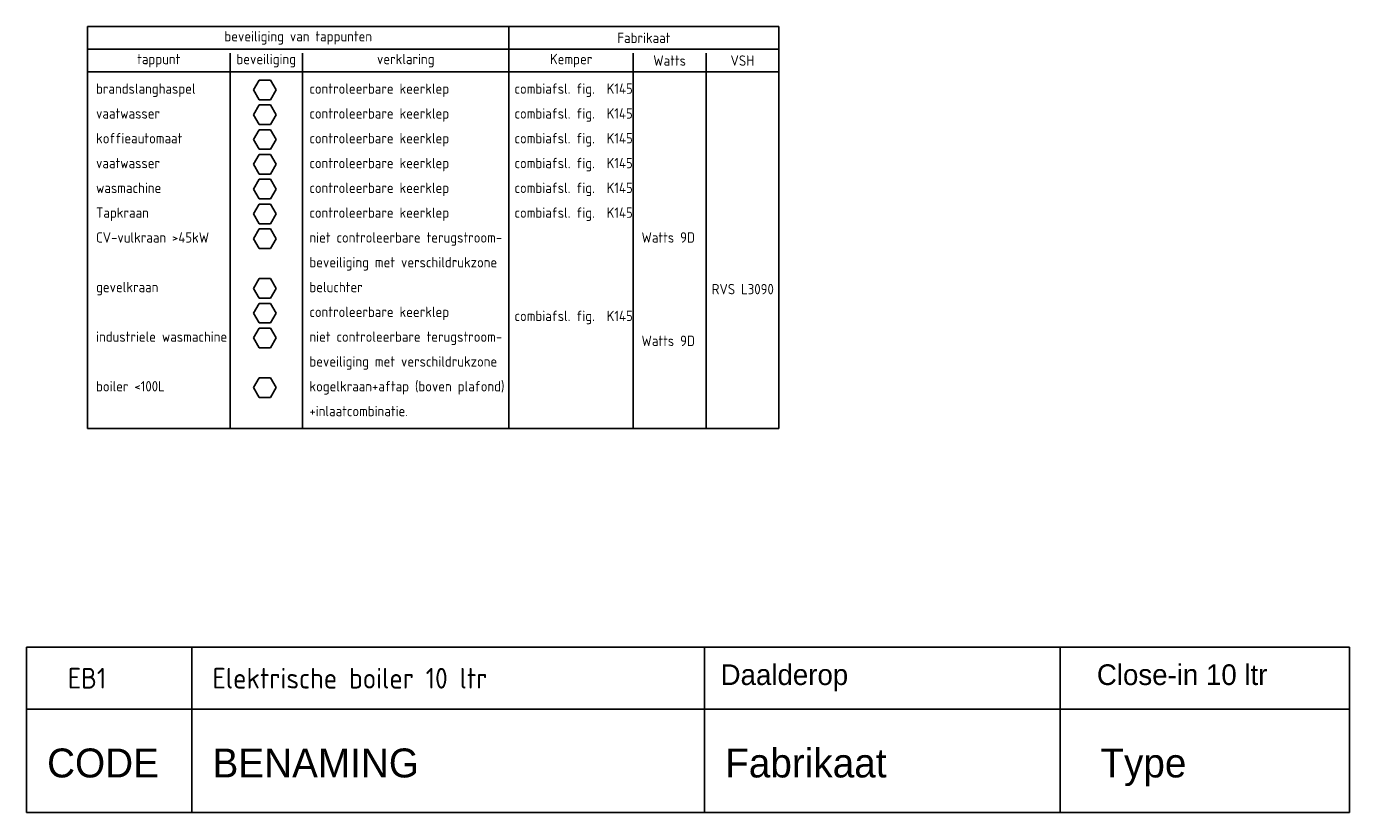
# Model space of a CAD drawing. Header units: millimetres. Extents: x 1514 to 100116, y -634 to 44710.
# Tile 11 of 11: x 84116 to 100116, y 599 to 10108. Entities that reach past the tile are written whole.
import ezdxf
from ezdxf.enums import TextEntityAlignment as Align

# ---------------------------------------------------------------- set-up
doc = ezdxf.new("R2010")
doc.units = ezdxf.units.MM
doc.linetypes.add('2322110', pattern=[10, 5, -1, 1, -1, 1, -1])
for name, color, linetype in [('BESTEKCODES', 2, 'Continuous'), ('SANCODE$0$sancode', 2, 'Continuous'), ('WM531---', 2, 'Continuous')]:
    doc.layers.add(name, color=color, linetype=linetype)
doc.styles.add('BURO-025', font='ISO96.shx', dxfattribs={"height": 2.5})
doc.styles.add('SANCODE$0$BURO-025', font='BUROFONT.shx', dxfattribs={"height": 125})
doc.styles.add('SANCODE$0$BURO-035', font='BUROFONT.shx', dxfattribs={"height": 175})
doc.styles.get("Standard").update_dxf_attribs({"font": 'ARIAL.TTF'})

# ---------------------------------------------------------------- blocks, each defined once
blk = doc.blocks.new('EA-beveiliging')
at = {"color": 3, "linetype": 'Continuous'}
for p, q in [((-1.37, 2.37), (-2.74, 0)), ((1.37, 2.37), (-1.37, 2.37)), ((2.74, 0), (1.37, 2.37)), ((-2.74, 0), (-1.37, -2.37)), ((-1.37, -2.37), (1.37, -2.37)), ((1.37, -2.37), (2.74, 0))]:
    blk.add_line(p, q, dxfattribs=at)
at = {"color": 0, "flags": 2}
blk.add_attdef('EA', text='', height=2.5, dxfattribs=at).set_placement((0, 0), align=Align.MIDDLE)
blk = doc.blocks.new('CA-beveiliging')
at = {"color": 3, "linetype": 'Continuous'}
for p, q in [((-1.37, 2.37), (-2.74, 0)), ((1.37, 2.37), (-1.37, 2.37)), ((2.74, 0), (1.37, 2.37)), ((-2.74, 0), (-1.37, -2.37)), ((-1.37, -2.37), (1.37, -2.37)), ((1.37, -2.37), (2.74, 0))]:
    blk.add_line(p, q, dxfattribs=at)
at = {"color": 0, "flags": 2}
blk.add_attdef('CA', text='', height=2.5, dxfattribs=at).set_placement((0, 0), align=Align.MIDDLE)
blk = doc.blocks.new('DA-beveiliging')
at = {"color": 3, "linetype": 'Continuous'}
for p, q in [((-1.37, 2.37), (-2.74, 0)), ((1.37, 2.37), (-1.37, 2.37)), ((2.74, 0), (1.37, 2.37)), ((-2.74, 0), (-1.37, -2.37)), ((-1.37, -2.37), (1.37, -2.37)), ((1.37, -2.37), (2.74, 0))]:
    blk.add_line(p, q, dxfattribs=at)
at = {"color": 0, "flags": 2}
blk.add_attdef('DA', text='', height=2.5, dxfattribs=at).set_placement((0, 0), align=Align.MIDDLE)

msp = doc.modelspace()

# ---------------------------------------------------------------- linework, layer by layer
at = {"layer": 'SANCODE$0$sancode'}
msp.add_line((84116, 2599), (100116, 2599), dxfattribs=at)
at = {"layer": 'SANCODE$0$sancode', "color": 4}
for p, q in [((84116, 599), (84116, 2599)), ((96616, 1849), (96616, 2599)), ((100116, 1849), (100116, 2599)), ((84116, 1849), (100116, 1849)), ((96616, 599), (96616, 1849)), ((100116, 599), (100116, 1849)), ((84116, 599), (100116, 599))]:
    msp.add_line(p, q, dxfattribs=at)
at = {"layer": 'SANCODE$0$sancode', "color": 1}
for p, q in [((86116, 1849), (86116, 2599)), ((92316, 599), (92316, 2599)), ((86116, 599), (86116, 1849))]:
    msp.add_line(p, q, dxfattribs=at)
at = {"layer": 'WM531---', "color": 2, "linetype": 'Continuous'}
for p, q in [((84854, 5243), (84854, 10108)), ((84854, 10108), (93214, 10108)), ((89951, 5243), (89951, 10108)), ((93214, 5243), (93214, 10108)), ((84854, 9833), (93214, 9833)), ((86579, 5243), (86579, 9783)), ((87454, 5243), (87454, 9783)), ((91454, 5243), (91454, 9783)), ((92334, 5243), (92334, 9783)), ((84854, 9558), (93214, 9558)), ((84854, 5243), (93214, 5243))]:
    msp.add_line(p, q, dxfattribs=at)

# ---------------------------------------------------------------- block references
at = {"xscale": 50, "yscale": 50, "zscale": 50}
for name, p in [('CA-beveiliging', (86999, 7540)), ('DA-beveiliging', (86999, 6940)), ('CA-beveiliging', (86999, 6340))]:
    msp.add_blockref(name, p, dxfattribs=at)
at = {"layer": 'WM531---', "color": 7, "linetype": '2322110', "xscale": 50, "yscale": 50, "zscale": 50}
for p in [(86999, 9340), (86999, 9040), (86999, 8740), (86999, 8440), (86999, 8140), (86999, 7840), (86999, 6640), (86999, 5740)]:
    msp.add_blockref('EA-beveiliging', p, dxfattribs=at)

# ---------------------------------------------------------------- texts
at = {"layer": 'BESTEKCODES', "style": 'BURO-025'}
for s, p in [('EB1', (84616, 2099)), ('Elektrische boiler 10 ltr', (86366, 2099))]:
    msp.add_text(s, height=250, dxfattribs=at).set_placement(p)
at = {"layer": 'SANCODE$0$sancode', "style": 'SANCODE$0$BURO-025'}
for s, p in [('Daalderop', (92511, 2142)), ('Close-in 10 ltr', (97061, 2142))]:
    msp.add_text(s, height=250, dxfattribs=at).set_placement(p)
at = {"layer": 'SANCODE$0$sancode', "color": 4, "style": 'SANCODE$0$BURO-035'}
for s, p in [('CODE', (84366, 1024)), ('BENAMING', (86366, 1024)), ('Fabrikaat', (92566, 1024)), ('Type', (97103, 1024))]:
    msp.add_text(s, height=350, dxfattribs=at).set_placement(p)
at = {"layer": 'WM531---', "color": 2, "linetype": '2322110', "style": 'BURO-025'}
for s, p in [('beveiliging van tappunten', (87403, 9970)), ('Fabrikaat', (91583, 9970))]:
    msp.add_text(s, height=125, dxfattribs=at).set_placement(p, align=Align.MIDDLE)
at = {"layer": 'WM531---', "color": 7, "linetype": '2322110', "style": 'BURO-025'}
for s, p in [('tappunt', (85716, 9695)), ('beveiliging', (87016, 9695)), ('verklaring', (88703, 9695)), ('Kemper', (90703, 9695)), ('Watts', (91894, 9695)), ('VSH', (92774, 9695))]:
    msp.add_text(s, height=125, dxfattribs=at).set_placement(p, align=Align.MIDDLE)
for s, p in [('brandslanghaspel', (84958, 9293)), ('controleerbare keerklep', (87538, 9293)), ('combiafsl. fig.  K145', (90018, 9293)), ('controleerbare keerklep', (87538, 8993)), ('combiafsl. fig.  K145', (90018, 8993)), ('vaatwasser', (84958, 8993)), ('koffieautomaat', (84958, 8693)), ('controleerbare keerklep', (87538, 8693)), ('combiafsl. fig.  K145', (90018, 8693)), ('vaatwasser', (84958, 8393)), ('controleerbare keerklep', (87538, 8393)), ('combiafsl. fig.  K145', (90018, 8393)), ('wasmachine', (84958, 8093)), ('controleerbare keerklep', (87538, 8093)), ('combiafsl. fig.  K145', (90018, 8093)), ('Tapkraan', (84958, 7793)), ('controleerbare keerklep', (87538, 7793)), ('combiafsl. fig.  K145', (90018, 7793)), ('CV-vulkraan >45kW', (84958, 7493)), ('niet controleerbare terugstroom-', (87538, 7493)), ('Watts 9D', (91554, 7493)), ('beveiliging met verschildrukzone', (87538, 7193)), ('gevelkraan', (84958, 6893)), ('beluchter', (87538, 6893)), ('RVS L3090', (92404, 6868)), ('controleerbare keerklep', (87538, 6593)), ('combiafsl. fig.  K145', (90018, 6544)), ('industriele wasmachine', (84958, 6293)), ('niet controleerbare terugstroom-', (87538, 6293)), ('Watts 9D', (91554, 6243)), ('beveiliging met verschildrukzone', (87538, 5993)), ('boiler <100L', (84958, 5693)), ('kogelkraan+aftap (boven plafond)', (87538, 5693)), ('+inlaatcombinatie.', (87538, 5393))]:
    msp.add_text(s, height=125, dxfattribs=at).set_placement(p)

doc.saveas('drawing.dxf')
